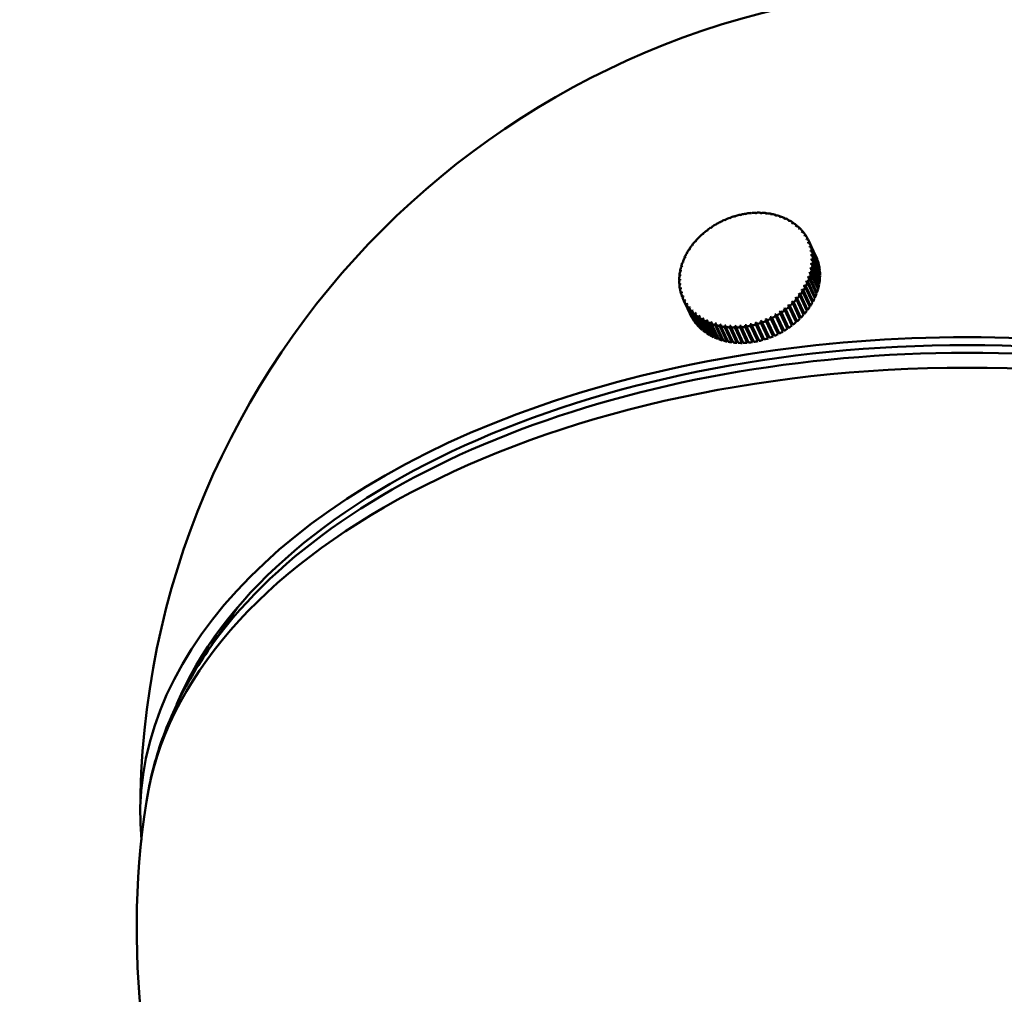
# Model space of a CAD drawing. Header units: millimetres. Extents: x 849 to 4035, y 828 to 3843.
# Tile 91 of 105: x 3538 to 3610, y 1375 to 1445. Entities that reach past the tile are written whole.
import ezdxf

# ---------------------------------------------------------------- set-up
doc = ezdxf.new("R2010")
doc.units = ezdxf.units.MM
doc.header["$LTSCALE"] = 15
doc.layers.add('Widoczne (ISO)', color=7, linetype='Continuous', lineweight=50)
doc.layers.add('Widoczne wąskie (ISO)', color=7, linetype='Continuous', lineweight=50)

msp = doc.modelspace()

# ---------------------------------------------------------------- linework, layer by layer
at = {"layer": 'Widoczne (ISO)'}
for p, q in [((3591.228, 1431.22), (3591.238, 1431.198)), ((3591.605, 1431.243), (3591.616, 1431.219)), ((3591.977, 1431.241), (3591.99, 1431.214)), ((3592.343, 1431.214), (3592.358, 1431.182)), ((3589.1, 1430.59), (3589.093, 1430.606)), ((3589.358, 1430.73), (3589.366, 1430.714)), ((3589.723, 1430.876), (3589.73, 1430.86)), ((3590.094, 1430.998), (3590.102, 1430.982)), ((3590.47, 1431.097), (3590.478, 1431.079)), ((3590.849, 1431.171), (3590.858, 1431.152)), ((3592.7, 1431.161), (3592.717, 1431.124)), ((3593.046, 1431.082), (3593.066, 1431.039)), ((3593.378, 1430.98), (3593.402, 1430.93)), ((3593.696, 1430.853), (3593.719, 1430.802)), ((3593.995, 1430.703), (3594.02, 1430.651)), ((3594.276, 1430.531), (3594.301, 1430.477)), ((3588.105, 1429.974), (3588.096, 1429.992)), ((3588.422, 1430.2), (3588.414, 1430.217)), ((3588.754, 1430.406), (3588.747, 1430.422)), ((3594.536, 1430.338), (3594.562, 1430.281)), ((3594.773, 1430.125), (3594.801, 1430.065)), ((3594.987, 1429.893), (3595.016, 1429.83)), ((3587.265, 1429.194), (3587.254, 1429.219)), ((3587.525, 1429.47), (3587.515, 1429.492)), ((3587.805, 1429.731), (3587.796, 1429.75)), ((3595.175, 1429.643), (3595.206, 1429.578)), ((3595.337, 1429.379), (3595.369, 1429.309)), ((3595.427, 1429.2), (3595.944, 1428.085)), ((3595.471, 1429.1), (3595.989, 1427.984)), ((3586.817, 1428.603), (3586.802, 1428.635)), ((3587.029, 1428.905), (3587.016, 1428.932)), ((3596.019, 1427.911), (3595.501, 1429.026)), ((3595.57, 1428.457), (3595.574, 1428.448)), ((3595.577, 1428.808), (3596.095, 1427.693)), ((3596.117, 1427.617), (3595.6, 1428.732)), ((3595.655, 1428.506), (3596.172, 1427.391)), ((3596.187, 1427.313), (3595.67, 1428.428)), ((3586.338, 1427.643), (3586.315, 1427.692)), ((3586.471, 1427.969), (3586.45, 1428.013)), ((3586.63, 1428.291), (3586.613, 1428.328)), ((3595.608, 1428.17), (3595.623, 1428.138)), ((3595.622, 1427.87), (3595.644, 1427.82)), ((3595.702, 1428.196), (3596.22, 1427.08)), ((3596.228, 1427), (3595.71, 1428.116)), ((3595.721, 1427.878), (3596.238, 1426.763)), ((3596.238, 1426.681), (3595.721, 1427.797)), ((3595.989, 1427.984), (3595.985, 1427.983)), ((3596.095, 1427.693), (3596.084, 1427.689)), ((3586.154, 1426.99), (3586.13, 1427.043)), ((3586.232, 1427.317), (3586.208, 1427.368)), ((3595.494, 1426.93), (3595.535, 1426.841)), ((3595.565, 1427.246), (3595.6, 1427.171)), ((3595.607, 1427.56), (3595.637, 1427.497)), ((3596.17, 1426.033), (3595.653, 1427.148)), ((3595.668, 1427.231), (3596.186, 1426.116)), ((3596.219, 1426.358), (3595.701, 1427.474)), ((3595.709, 1427.556), (3596.227, 1426.441)), ((3596.172, 1427.391), (3596.153, 1427.386)), ((3596.22, 1427.08), (3596.193, 1427.074)), ((3586.088, 1426.337), (3586.062, 1426.394)), ((3586.106, 1426.663), (3586.081, 1426.717)), ((3595.269, 1426.301), (3595.324, 1426.183)), ((3595.369, 1426.259), (3595.887, 1425.144)), ((3595.395, 1426.614), (3595.443, 1426.512)), ((3595.985, 1425.383), (3595.468, 1426.498)), ((3595.497, 1426.581), (3596.015, 1425.465)), ((3596.092, 1425.707), (3595.575, 1426.822)), ((3595.597, 1426.905), (3596.115, 1425.79)), ((3596.227, 1426.441), (3596.183, 1426.437)), ((3596.238, 1426.763), (3596.203, 1426.758)), ((3586.1, 1426.016), (3586.073, 1426.075)), ((3586.142, 1425.7), (3586.113, 1425.763)), ((3594.937, 1425.69), (3595.467, 1424.548)), ((3595.498, 1424.441), (3594.981, 1425.556)), ((3595.031, 1425.633), (3595.549, 1424.518)), ((3595.116, 1425.992), (3595.645, 1424.851)), ((3595.687, 1424.748), (3595.17, 1425.863)), ((3595.214, 1425.943), (3595.731, 1424.827)), ((3595.85, 1425.063), (3595.332, 1426.178)), ((3596.115, 1425.79), (3596.052, 1425.793)), ((3596.186, 1426.116), (3596.132, 1426.115)), ((3586.213, 1425.393), (3586.183, 1425.458)), ((3586.314, 1425.095), (3586.282, 1425.164)), ((3586.356, 1424.991), (3586.874, 1423.875)), ((3586.926, 1423.767), (3586.409, 1424.882)), ((3586.446, 1424.812), (3586.963, 1423.697)), ((3594.255, 1424.843), (3594.786, 1423.699)), ((3594.505, 1425.114), (3595.036, 1423.97)), ((3595.046, 1423.857), (3594.528, 1424.972)), ((3594.591, 1425.044), (3595.109, 1423.928)), ((3594.733, 1425.397), (3595.263, 1424.254)), ((3595.284, 1424.143), (3594.766, 1425.258)), ((3594.823, 1425.333), (3595.341, 1424.218)), ((3595.645, 1424.851), (3595.642, 1424.845)), ((3595.731, 1424.827), (3595.645, 1424.851)), ((3595.887, 1425.144), (3595.805, 1425.16)), ((3596.015, 1425.465), (3595.943, 1425.474)), ((3587.081, 1423.498), (3586.564, 1424.613)), ((3586.607, 1424.547), (3587.125, 1423.432)), ((3587.263, 1423.245), (3586.745, 1424.36)), ((3586.796, 1424.298), (3587.313, 1423.183)), ((3586.842, 1424.384), (3586.837, 1424.394)), ((3587.47, 1423.008), (3586.952, 1424.124)), ((3587.009, 1424.066), (3587.527, 1422.951)), ((3587.048, 1424.146), (3587.032, 1424.18)), ((3593.387, 1424.121), (3593.918, 1422.976)), ((3594.204, 1423.083), (3593.686, 1424.198)), ((3593.694, 1424.345), (3594.225, 1423.2)), ((3593.764, 1424.258), (3594.282, 1423.143)), ((3593.984, 1424.587), (3594.515, 1423.442)), ((3594.504, 1423.325), (3593.987, 1424.44)), ((3594.06, 1424.505), (3594.578, 1423.389)), ((3594.785, 1423.583), (3594.268, 1424.699)), ((3594.336, 1424.767), (3594.854, 1423.652)), ((3595.263, 1424.254), (3595.244, 1424.229)), ((3595.341, 1424.218), (3595.263, 1424.254)), ((3595.467, 1424.548), (3595.456, 1424.532)), ((3595.549, 1424.518), (3595.467, 1424.548)), ((3586.93, 1423.768), (3586.926, 1423.767)), ((3587.092, 1423.504), (3587.081, 1423.498)), ((3587.702, 1422.79), (3587.184, 1423.905)), ((3587.247, 1423.853), (3587.764, 1422.738)), ((3587.277, 1423.926), (3587.254, 1423.976)), ((3587.956, 1422.592), (3587.438, 1423.707)), ((3587.53, 1423.724), (3587.501, 1423.788)), ((3587.506, 1423.66), (3588.024, 1422.544)), ((3588.231, 1422.414), (3587.714, 1423.529)), ((3587.804, 1423.542), (3587.769, 1423.618)), ((3587.787, 1423.488), (3588.305, 1422.372)), ((3588.527, 1422.258), (3588.009, 1423.374)), ((3588.098, 1423.38), (3588.056, 1423.469)), ((3592.461, 1422.242), (3591.93, 1423.388)), ((3592.82, 1422.379), (3592.288, 1423.525)), ((3592.85, 1422.306), (3592.332, 1423.422)), ((3592.424, 1423.461), (3592.942, 1422.346)), ((3593.207, 1422.469), (3592.689, 1423.585)), ((3592.728, 1423.73), (3593.26, 1422.584)), ((3592.779, 1423.63), (3593.296, 1422.514)), ((3593.553, 1422.654), (3593.036, 1423.769)), ((3593.064, 1423.916), (3593.596, 1422.77)), ((3593.122, 1423.819), (3593.639, 1422.704)), ((3593.886, 1422.859), (3593.368, 1423.974)), ((3593.451, 1424.029), (3593.969, 1422.914)), ((3594.515, 1423.442), (3594.469, 1423.401)), ((3594.578, 1423.389), (3594.515, 1423.442)), ((3594.786, 1423.699), (3594.749, 1423.662)), ((3594.854, 1423.652), (3594.786, 1423.699)), ((3595.036, 1423.97), (3595.008, 1423.939)), ((3595.109, 1423.928), (3595.036, 1423.97)), ((3587.279, 1423.256), (3587.263, 1423.245)), ((3587.492, 1423.025), (3587.47, 1423.008)), ((3587.729, 1422.814), (3587.702, 1422.79)), ((3588.087, 1423.338), (3588.605, 1422.222)), ((3588.839, 1422.126), (3588.322, 1423.241)), ((3588.409, 1423.238), (3588.362, 1423.341)), ((3588.404, 1423.211), (3588.922, 1422.096)), ((3589.168, 1422.017), (3588.651, 1423.132)), ((3588.738, 1423.118), (3588.683, 1423.236)), ((3588.737, 1423.108), (3589.254, 1421.993)), ((3589.511, 1421.932), (3588.993, 1423.048)), ((3589.548, 1422.013), (3589.018, 1423.154)), ((3589.082, 1423.03), (3589.6, 1421.915)), ((3589.865, 1421.873), (3589.347, 1422.988)), ((3589.895, 1421.955), (3589.365, 1423.097)), ((3589.439, 1422.977), (3589.957, 1421.862)), ((3590.229, 1421.839), (3589.711, 1422.954)), ((3590.252, 1421.921), (3589.721, 1423.065)), ((3589.805, 1422.949), (3590.323, 1421.834)), ((3590.6, 1421.83), (3590.082, 1422.945)), ((3590.615, 1421.913), (3590.084, 1423.057)), ((3590.178, 1422.947), (3590.695, 1421.832)), ((3590.984, 1421.929), (3590.453, 1423.074)), ((3590.976, 1421.847), (3590.458, 1422.962)), ((3590.555, 1422.971), (3591.072, 1421.855)), ((3591.355, 1421.971), (3590.824, 1423.116)), ((3591.355, 1421.889), (3590.837, 1423.005)), ((3590.934, 1423.02), (3591.451, 1421.904)), ((3591.726, 1422.037), (3591.195, 1423.182)), ((3591.734, 1421.957), (3591.216, 1423.072)), ((3591.313, 1423.094), (3591.83, 1421.978)), ((3592.096, 1422.128), (3591.564, 1423.273)), ((3592.111, 1422.05), (3591.593, 1423.165)), ((3591.689, 1423.192), (3592.206, 1422.077)), ((3592.484, 1422.166), (3591.966, 1423.282)), ((3592.06, 1423.315), (3592.578, 1422.2)), ((3593.596, 1422.77), (3593.52, 1422.726)), ((3593.639, 1422.704), (3593.596, 1422.77)), ((3593.918, 1422.976), (3593.852, 1422.931)), ((3593.969, 1422.914), (3593.918, 1422.976)), ((3594.225, 1423.2), (3594.169, 1423.157)), ((3594.282, 1423.143), (3594.225, 1423.2)), ((3587.987, 1422.623), (3587.956, 1422.592)), ((3588.267, 1422.454), (3588.231, 1422.414)), ((3588.565, 1422.309), (3588.527, 1422.258)), ((3588.879, 1422.187), (3588.839, 1422.126)), ((3589.209, 1422.091), (3589.168, 1422.017)), ((3589.548, 1422.013), (3589.511, 1421.932)), ((3589.555, 1422.012), (3589.548, 1422.013)), ((3589.895, 1421.955), (3589.865, 1421.873)), ((3589.915, 1421.953), (3589.895, 1421.955)), ((3591.036, 1421.934), (3590.984, 1421.929)), ((3591.416, 1421.98), (3591.355, 1421.971)), ((3591.355, 1421.971), (3591.355, 1421.889)), ((3591.796, 1422.052), (3591.726, 1422.037)), ((3591.726, 1422.037), (3591.734, 1421.957)), ((3592.173, 1422.15), (3592.096, 1422.128)), ((3592.096, 1422.128), (3592.111, 1422.05)), ((3592.544, 1422.272), (3592.461, 1422.242)), ((3592.461, 1422.242), (3592.484, 1422.166)), ((3592.909, 1422.417), (3592.82, 1422.379)), ((3592.82, 1422.379), (3592.85, 1422.306)), ((3593.26, 1422.584), (3593.174, 1422.541)), ((3593.296, 1422.514), (3593.26, 1422.584)), ((3590.252, 1421.921), (3590.229, 1421.839)), ((3590.283, 1421.92), (3590.252, 1421.921)), ((3590.615, 1421.913), (3590.6, 1421.83)), ((3590.657, 1421.914), (3590.615, 1421.913)), ((3590.984, 1421.929), (3590.976, 1421.847)), ((3554.174, 1402.752), (3552.004, 1399.587)), ((3550.873, 1397.808), (3550.873, 1398.016))]:
    msp.add_line(p, q, dxfattribs=at)
for centre, radius, start, end in [((3606.873, 1387.76), 59.75, 0, 180), ((3563.939, 1420.713), 60, 171.26342, 255.93375), ((3606.873, 1379.595), 60, 171.26342, 8.73658)]:
    msp.add_arc(centre, radius, start, end, dxfattribs=at)
for centre, major_axis, ratio, start_param, end_param in [((3592.298, 1424.175), (-1.101, 7.166), 0.212018, 0.178104, 0.193641), ((3590.891, 1427.095), (4.535, 2.105), 0.788675, 1.150177, 1.208716), ((3592.202, 1424.163), (-0.629, 7.222), 0.256643, 0.19348, 0.209017), ((3590.871, 1427.138), (-4.461, -2.07), 0.788675, 4.271602, 4.291936), ((3592.298, 1424.172), (-0.629, 7.222), 0.256643, 0.19348, 0.209017), ((3590.891, 1427.095), (4.535, 2.105), 0.788675, 1.071637, 1.130176), ((3592.202, 1424.167), (-0.143, 7.248), 0.299685, 0.212177, 0.227714), ((3590.871, 1427.138), (-4.461, -2.07), 0.788675, 4.193062, 4.213397), ((3592.298, 1424.169), (-0.143, 7.248), 0.299685, 0.212177, 0.227714), ((3590.891, 1427.095), (4.535, 2.105), 0.788675, 0.993097, 1.051636), ((3592.203, 1424.17), (0.357, 7.241), 0.34088, 0.23431, 0.249847), ((3590.871, 1427.138), (-4.461, -2.07), 0.788675, 4.114522, 4.134857), ((3592.297, 1424.165), (0.357, 7.241), 0.34088, 0.23431, 0.249847), ((3590.891, 1427.095), (4.535, 2.105), 0.788675, 0.914557, 0.973097), ((3592.204, 1424.173), (0.871, 7.197), 0.379974, 0.259999, 0.275537), ((3590.871, 1427.138), (-4.461, -2.07), 0.788675, 4.035982, 4.056317), ((3592.296, 1424.162), (0.871, 7.197), 0.379974, 0.259999, 0.275537), ((3590.891, 1427.095), (4.535, 2.105), 0.788675, 0.836017, 0.894557), ((3590.891, 1427.095), (4.535, 2.105), 0.788675, 1.621416, 1.679955), ((3592.205, 1424.145), (-3.261, 6.475), 0.024966, 6.119585, 6.135122), ((3590.871, 1427.138), (-4.461, -2.07), 0.788675, 4.742841, 4.763175), ((3590.891, 1427.095), (4.535, 2.105), 0.788675, 1.542876, 1.601415), ((3592.295, 1424.19), (-3.261, 6.475), 0.024966, 6.119585, 6.135122), ((3592.204, 1424.148), (-2.854, 6.664), 0.023309, 0.148012, 0.163549), ((3590.871, 1427.138), (-4.461, -2.07), 0.788675, 4.664301, 4.684635), ((3590.891, 1427.095), (4.535, 2.105), 0.788675, 1.464336, 1.522875), ((3592.296, 1424.187), (-2.854, 6.664), 0.023309, 0.148012, 0.163549), ((3590.871, 1427.138), (-4.461, -2.07), 0.788675, 4.585761, 4.606096), ((3592.203, 1424.151), (-2.435, 6.829), 0.071439, 0.150956, 0.166494), ((3592.297, 1424.184), (-2.435, 6.829), 0.071439, 0.150956, 0.166494), ((3590.891, 1427.095), (4.535, 2.105), 0.788675, 1.385796, 1.444336), ((3590.871, 1427.138), (-4.461, -2.07), 0.788675, 4.507221, 4.527556), ((3592.202, 1424.154), (-2.003, 6.968), 0.11913, 0.156919, 0.172456), ((3592.298, 1424.181), (-2.003, 6.968), 0.11913, 0.156919, 0.172456), ((3590.891, 1427.095), (4.535, 2.105), 0.788675, 1.307256, 1.365796), ((3592.202, 1424.157), (-1.559, 7.08), 0.166086, 0.165946, 0.181483), ((3590.871, 1427.138), (-4.461, -2.07), 0.788675, 4.428681, 4.449016), ((3592.298, 1424.178), (-1.559, 7.08), 0.166086, 0.165946, 0.181483), ((3590.891, 1427.095), (4.535, 2.105), 0.788675, 1.228716, 1.287256), ((3592.202, 1424.16), (-1.101, 7.166), 0.212018, 0.178104, 0.193641), ((3590.871, 1427.138), (-4.461, -2.07), 0.788675, 4.350142, 4.370476), ((3592.205, 1424.176), (1.399, 7.114), 0.416724, 0.289363, 0.304901), ((3590.871, 1427.138), (-4.461, -2.07), 0.788675, 3.957443, 3.977777), ((3592.295, 1424.159), (1.399, 7.114), 0.416724, 0.289363, 0.304901), ((3590.891, 1427.095), (4.535, 2.105), 0.788675, 0.757478, 0.816017), ((3592.207, 1424.18), (1.937, 6.986), 0.450906, 0.322505, 0.338042), ((3590.871, 1427.138), (-4.461, -2.07), 0.788675, 3.878903, 3.899237), ((3592.293, 1424.156), (1.937, 6.986), 0.450906, 0.322505, 0.338042), ((3590.891, 1427.095), (4.535, 2.105), 0.788675, 0.678938, 0.737477), ((3592.209, 1424.183), (2.484, 6.811), 0.482307, 0.359497, 0.375035), ((3590.871, 1427.138), (-4.461, -2.07), 0.788675, 3.800363, 3.820697), ((3592.291, 1424.153), (2.484, 6.811), 0.482307, 0.359497, 0.375035), ((3590.891, 1427.095), (4.535, 2.105), 0.788675, 0.600398, 0.658937), ((3592.211, 1424.186), (3.035, 6.584), 0.510735, 0.400367, 0.415904), ((3590.871, 1427.138), (-4.461, -2.07), 0.788675, 3.721823, 3.742158), ((3592.289, 1424.15), (-3.035, -6.584), 0.510735, 3.541959, 3.557497), ((3590.891, 1427.095), (4.535, 2.105), 0.788675, 0.521858, 0.580398), ((3592.213, 1424.188), (3.585, 6.301), 0.536014, 0.445071, 0.460609), ((3590.871, 1427.138), (-4.461, -2.07), 0.788675, 3.643283, 3.663618), ((3592.287, 1424.147), (-3.585, -6.301), 0.536014, 3.586664, 3.602201), ((3590.891, 1427.095), (4.535, 2.105), 0.788675, 0.443318, 0.501858), ((3592.216, 1424.191), (4.128, 5.96), 0.557988, 0.49348, 0.509017), ((3590.871, 1427.138), (-4.461, -2.07), 0.788675, 3.564743, 3.585078), ((3592.284, 1424.144), (-4.128, -5.96), 0.557988, 3.635072, 3.650609), ((3590.891, 1427.095), (4.535, 2.105), 0.788675, 0.364778, 0.423318), ((3590.891, 1427.095), (4.535, 2.105), 0.788675, 1.857035, 1.915574), ((3592.211, 1424.138), (-4.413, 5.752), 0.167682, 6.101337, 6.116874), ((3590.871, 1427.138), (-4.461, -2.07), 0.788675, 4.97846, 4.998795), ((3590.891, 1427.095), (4.535, 2.105), 0.788675, 1.778495, 1.837035), ((3592.289, 1424.198), (-4.413, 5.752), 0.167682, 6.101337, 6.116874), ((3592.209, 1424.14), (-4.041, 6.019), 0.120757, 6.11047, 6.126007), ((3590.871, 1427.138), (-4.461, -2.07), 0.788675, 4.89992, 4.920255), ((3590.891, 1427.095), (4.535, 2.105), 0.788675, 1.699955, 1.758495), ((3592.291, 1424.195), (-4.041, 6.019), 0.120757, 6.11047, 6.126007), ((3592.207, 1424.142), (-3.657, 6.26), 0.073087, 6.116537, 6.132074), ((3590.871, 1427.138), (-4.461, -2.07), 0.788675, 4.821381, 4.841715), ((3592.293, 1424.193), (-3.657, 6.26), 0.073087, 6.116537, 6.132074), ((3592.219, 1424.194), (4.655, 5.558), 0.576522, 0.54535, 0.560887), ((3590.871, 1427.138), (4.461, 2.07), 0.788675, 0.344611, 0.364946), ((3592.281, 1424.141), (-4.655, -5.558), 0.576522, 3.686943, 3.70248), ((3590.891, 1427.095), (4.535, 2.105), 0.788675, 0.286239, 0.344778), ((3592.222, 1424.196), (5.156, 5.097), 0.591502, 0.600315, 0.615852), ((3590.871, 1427.138), (4.461, 2.07), 0.788675, 0.266071, 0.286406), ((3592.278, 1424.139), (-5.156, -5.097), 0.591502, 3.741908, 3.757445), ((3590.891, 1427.095), (4.535, 2.105), 0.788675, 0.207699, 0.266238), ((3592.225, 1424.199), (5.622, 4.577), 0.602834, 0.657875, 0.673412), ((3590.871, 1427.138), (4.461, 2.07), 0.788675, 0.187531, 0.207866), ((3592.275, 1424.137), (-5.622, -4.577), 0.602834, 3.799468, 3.815005), ((3590.891, 1427.095), (4.535, 2.105), 0.788675, 0.129159, 0.187698), ((3590.891, 1427.095), (4.535, 2.105), 0.788675, 2.092654, 2.151194), ((3592.219, 1424.132), (-5.454, 4.776), 0.301133, 6.054769, 6.070306), ((3590.871, 1427.138), (-4.461, -2.07), 0.788675, 5.21408, 5.234414), ((3590.891, 1427.095), (4.535, 2.105), 0.788675, 2.014115, 2.072654), ((3592.281, 1424.203), (-5.454, 4.776), 0.301133, 6.054769, 6.070306), ((3592.216, 1424.133), (-5.121, 5.132), 0.258149, 6.073582, 6.089119), ((3590.871, 1427.138), (-4.461, -2.07), 0.788675, 5.13554, 5.155874), ((3590.891, 1427.095), (4.535, 2.105), 0.788675, 1.935575, 1.994114), ((3592.284, 1424.202), (-5.121, 5.132), 0.258149, 6.073582, 6.089119), ((3592.213, 1424.135), (-4.774, 5.456), 0.213574, 6.08907, 6.104607), ((3590.871, 1427.138), (-4.461, -2.07), 0.788675, 5.057, 5.077335), ((3592.287, 1424.2), (-4.774, 5.456), 0.213574, 6.08907, 6.104607), ((3590.871, 1427.138), (4.461, 2.07), 0.788675, 0.108992, 0.129326), ((3592.228, 1424.201), (6.044, 4.004), 0.610451, 0.717402, 0.732939), ((3592.272, 1424.135), (-6.044, -4.004), 0.610451, 3.858995, 3.874532), ((3590.891, 1427.095), (4.535, 2.105), 0.788675, 0.050619, 0.109159), ((3590.871, 1427.138), (4.461, 2.07), 0.788675, 0.030452, 0.050786), ((3592.232, 1424.202), (6.41, 3.386), 0.614303, 0.778163, 0.793701), ((3592.268, 1424.133), (-6.41, -3.386), 0.614303, 3.919756, 3.935293), ((3590.891, 1427.095), (4.535, 2.105), 0.788675, 6.255265, 6.313804), ((3590.871, 1427.138), (4.461, 2.07), 0.788675, 6.235097, 6.255432), ((3592.235, 1424.204), (6.715, 2.732), 0.614368, 0.839354, 0.854891), ((3590.891, 1427.095), (4.535, 2.105), 0.788675, 2.249734, 2.308274), ((3592.272, 1424.207), (-6.345, 3.508), 0.417942, 5.977209, 5.992747), ((3590.871, 1427.138), (-4.461, -2.07), 0.788675, 5.449699, 5.470034), ((3592.225, 1424.129), (-6.069, 3.966), 0.381276, 6.006702, 6.022239), ((3590.871, 1427.138), (-4.461, -2.07), 0.788675, 5.371159, 5.391494), ((3590.891, 1427.095), (4.535, 2.105), 0.788675, 2.171194, 2.229734), ((3592.275, 1424.206), (-6.069, 3.966), 0.381276, 6.006702, 6.022239), ((3592.222, 1424.13), (-5.771, 4.388), 0.34226, 6.032516, 6.048053), ((3590.871, 1427.138), (-4.461, -2.07), 0.788675, 5.292619, 5.312954), ((3592.278, 1424.205), (-5.771, 4.388), 0.34226, 6.032516, 6.048053), ((3592.265, 1424.131), (-6.715, -2.732), 0.614368, 3.980947, 3.996484), ((3590.871, 1427.138), (4.461, 2.07), 0.788675, 6.156557, 6.176892), ((3592.239, 1424.206), (6.953, 2.054), 0.610646, 0.900144, 0.915681), ((3590.891, 1427.095), (4.535, 2.105), 0.788675, 6.176725, 6.235264), ((3592.261, 1424.13), (-6.953, -2.054), 0.610646, 4.041736, 4.057273), ((3590.871, 1427.138), (4.461, 2.07), 0.788675, 6.078018, 6.098352), ((3592.243, 1424.207), (7.121, 1.363), 0.603158, 0.959726, 0.975263), ((3592.258, 1424.128), (-7.121, -1.363), 0.603158, 4.101319, 4.116856), ((3590.891, 1427.095), (4.535, 2.105), 0.788675, 6.098185, 6.156725), ((3590.891, 1427.095), (4.535, 2.105), 0.788675, 6.019645, 6.078185), ((3592.235, 1424.126), (-6.812, 2.481), 0.483334, 5.906811, 5.922348), ((3590.891, 1427.095), (4.535, 2.105), 0.788675, 2.406814, 2.465353), ((3592.265, 1424.209), (-6.812, 2.481), 0.483334, 5.906811, 5.922348), ((3590.871, 1427.138), (-4.461, -2.07), 0.788675, 5.606779, 5.627113), ((3592.232, 1424.127), (-6.594, 3.013), 0.452032, 5.943936, 5.959474), ((3590.891, 1427.095), (4.535, 2.105), 0.788675, 2.328274, 2.386813), ((3592.269, 1424.208), (-6.594, 3.013), 0.452032, 5.943936, 5.959474), ((3590.871, 1427.138), (-4.461, -2.07), 0.788675, 5.528239, 5.548573), ((3592.228, 1424.128), (-6.345, 3.508), 0.417942, 5.977209, 5.992747), ((3590.871, 1427.138), (4.461, 2.07), 0.788675, 5.999478, 6.019812), ((3592.246, 1424.208), (7.219, 0.671), 0.591952, 1.017364, 1.032902), ((3592.254, 1424.127), (-7.219, -0.671), 0.591952, 4.158957, 4.174494), ((3590.871, 1427.138), (4.461, 2.07), 0.788675, 5.920938, 5.941272), ((3592.25, 1424.208), (7.25, -0.01), 0.577096, 1.072428, 1.087965), ((3592.25, 1424.127), (-7.25, 0.01), 0.577096, 4.21402, 4.229558), ((3590.891, 1427.095), (4.535, 2.105), 0.788675, 5.862566, 5.921105), ((3590.891, 1427.095), (4.535, 2.105), 0.788675, 5.941105, 5.999645), ((3591.409, 1425.98), (4.535, 2.105), 0.788675, 6.255265, 6.283185), ((3591.409, 1425.98), (4.535, 2.105), 0.788675, 6.176725, 6.235264), ((3590.891, 1427.095), (4.535, 2.105), 0.788675, 2.642433, 2.700973), ((3592.242, 1424.126), (-7.131, 1.308), 0.536824, 5.820974, 5.836511), ((3590.891, 1427.095), (4.535, 2.105), 0.788675, 2.563893, 2.622433), ((3592.258, 1424.209), (7.131, -1.308), 0.536824, 2.679381, 2.694919), ((3590.871, 1427.138), (-4.461, -2.07), 0.788675, 5.763858, 5.784193), ((3592.239, 1424.126), (-6.993, 1.912), 0.511656, 5.865809, 5.881346), ((3590.891, 1427.095), (4.535, 2.105), 0.788675, 2.485353, 2.543893), ((3592.261, 1424.209), (6.993, -1.912), 0.511656, 2.724216, 2.739753), ((3590.871, 1427.138), (-4.461, -2.07), 0.788675, 5.685319, 5.705653), ((3590.871, 1427.138), (4.461, 2.07), 0.788675, 5.685319, 5.705653), ((3592.261, 1424.209), (6.993, -1.912), 0.511656, 1.217778, 1.233315), ((3590.871, 1427.138), (4.461, 2.07), 0.788675, 5.763858, 5.784193), ((3592.242, 1424.126), (-7.131, 1.308), 0.536824, 4.314536, 4.330073), ((3592.258, 1424.209), (7.131, -1.308), 0.536824, 1.172943, 1.18848), ((3590.891, 1427.095), (-4.535, -2.105), 0.788675, 2.563893, 2.622433), ((3590.871, 1427.138), (4.461, 2.07), 0.788675, 5.842398, 5.862733), ((3592.246, 1424.126), (-7.219, 0.673), 0.558682, 4.266004, 4.281541), ((3592.254, 1424.209), (7.219, -0.673), 0.558682, 1.124411, 1.139948), ((3590.891, 1427.095), (-4.535, -2.105), 0.788675, 2.642433, 2.700973), ((3591.409, 1425.98), (4.535, 2.105), 0.788675, 6.098185, 6.156725), ((3591.409, 1425.98), (4.535, 2.105), 0.788675, 6.019645, 6.078185), ((3591.409, 1425.98), (4.535, 2.105), 0.788675, 5.941105, 5.999645), ((3590.891, 1427.095), (-4.535, -2.105), 0.788675, 5.862566, 5.921105), ((3592.25, 1424.208), (7.25, -0.01), 0.577096, 2.578866, 2.594403), ((3592.25, 1424.127), (-7.25, 0.01), 0.577096, 5.720459, 5.735996), ((3590.891, 1427.095), (-4.535, -2.105), 0.788675, 5.941105, 5.999645), ((3592.246, 1424.126), (-7.219, 0.673), 0.558682, 5.772442, 5.787979), ((3592.254, 1424.209), (7.219, -0.673), 0.558682, 2.63085, 2.646387), ((3590.871, 1427.138), (-4.461, -2.07), 0.788675, 5.920938, 5.941272), ((3590.871, 1427.138), (-4.461, -2.07), 0.788675, 5.842398, 5.862733), ((3590.871, 1427.138), (4.461, 2.07), 0.788675, 5.528239, 5.548573), ((3592.232, 1424.127), (-6.594, 3.013), 0.452032, 4.437498, 4.453035), ((3592.269, 1424.208), (6.594, -3.013), 0.452032, 1.295905, 1.311443), ((3590.891, 1427.095), (-4.535, -2.105), 0.788675, 2.406814, 2.465353), ((3590.871, 1427.138), (4.461, 2.07), 0.788675, 5.606779, 5.627113), ((3592.235, 1424.126), (-6.812, 2.481), 0.483334, 4.400373, 4.41591), ((3592.265, 1424.209), (6.812, -2.481), 0.483334, 1.25878, 1.274317), ((3592.239, 1424.126), (-6.993, 1.912), 0.511656, 4.35937, 4.374908), ((3590.891, 1427.095), (-4.535, -2.105), 0.788675, 2.485353, 2.543893), ((3591.409, 1425.98), (-4.535, -2.105), 0.788675, 2.642433, 2.700973), ((3591.409, 1425.98), (4.535, 2.105), 0.788675, 5.862566, 5.921105), ((3592.246, 1424.208), (7.219, 0.671), 0.591952, 2.523803, 2.53934), ((3592.254, 1424.127), (-7.219, -0.671), 0.591952, 5.665395, 5.680933), ((3590.891, 1427.095), (-4.535, -2.105), 0.788675, 6.019645, 6.078185), ((3592.243, 1424.207), (7.121, 1.363), 0.603158, 2.466164, 2.481701), ((3592.258, 1424.128), (-7.121, -1.363), 0.603158, 5.607757, 5.623294), ((3590.891, 1427.095), (-4.535, -2.105), 0.788675, 6.098185, 6.156725), ((3590.871, 1427.138), (-4.461, -2.07), 0.788675, 5.999478, 6.019812), ((3590.871, 1427.138), (-4.461, -2.07), 0.788675, 6.078018, 6.098352), ((3592.239, 1424.206), (6.953, 2.054), 0.610646, 2.406582, 2.422119), ((3590.871, 1427.138), (-4.461, -2.07), 0.788675, 6.156557, 6.176892), ((3590.891, 1427.095), (-4.535, -2.105), 0.788675, 2.171194, 2.229734), ((3590.871, 1427.138), (4.461, 2.07), 0.788675, 5.371159, 5.391494), ((3592.225, 1424.129), (-6.069, 3.966), 0.381276, 4.500263, 4.515801), ((3592.275, 1424.206), (6.069, -3.966), 0.381276, 1.358671, 1.374208), ((3590.891, 1427.095), (-4.535, -2.105), 0.788675, 2.249734, 2.308274), ((3590.871, 1427.138), (4.461, 2.07), 0.788675, 5.449699, 5.470034), ((3592.228, 1424.128), (-6.345, 3.508), 0.417942, 4.470771, 4.486308), ((3592.272, 1424.207), (6.345, -3.508), 0.417942, 1.329178, 1.344716), ((3590.891, 1427.095), (-4.535, -2.105), 0.788675, 2.328274, 2.386813), ((3591.409, 1425.98), (-4.535, -2.105), 0.788675, 2.485353, 2.543893), ((3591.409, 1425.98), (-4.535, -2.105), 0.788675, 2.563893, 2.622433), ((3592.261, 1424.13), (-6.953, -2.054), 0.610646, 5.548175, 5.563712), ((3590.891, 1427.095), (-4.535, -2.105), 0.788675, 6.176725, 6.235264), ((3592.235, 1424.204), (6.715, 2.732), 0.614368, 2.345792, 2.36133), ((3592.265, 1424.131), (-6.715, -2.732), 0.614368, 5.487385, 5.502922), ((3590.891, 1427.095), (-4.535, -2.105), 0.788675, 6.255265, 6.313804), ((3590.871, 1427.138), (-4.461, -2.07), 0.788675, 6.235097, 6.255432), ((3592.232, 1424.202), (6.41, 3.386), 0.614303, 2.284602, 2.300139), ((3592.268, 1424.133), (-6.41, -3.386), 0.614303, 5.426194, 5.441732), ((3590.891, 1427.095), (-4.535, -2.105), 0.788675, 0.050619, 0.109159), ((3590.871, 1427.138), (-4.461, -2.07), 0.788675, 0.030452, 0.050786), ((3590.871, 1427.138), (4.461, 2.07), 0.788675, 5.13554, 5.155874), ((3592.216, 1424.133), (-5.121, 5.132), 0.258149, 4.567143, 4.58268), ((3592.284, 1424.202), (5.121, -5.132), 0.258149, 1.425551, 1.441088), ((3590.891, 1427.095), (-4.535, -2.105), 0.788675, 2.014115, 2.072654), ((3590.871, 1427.138), (4.461, 2.07), 0.788675, 5.21408, 5.234414), ((3592.219, 1424.132), (-5.454, 4.776), 0.301133, 4.54833, 4.563868), ((3592.281, 1424.203), (5.454, -4.776), 0.301133, 1.406738, 1.422275), ((3590.891, 1427.095), (-4.535, -2.105), 0.788675, 2.092654, 2.151194), ((3590.871, 1427.138), (4.461, 2.07), 0.788675, 5.292619, 5.312954), ((3592.222, 1424.13), (-5.771, 4.388), 0.34226, 4.526077, 4.541615), ((3592.278, 1424.205), (5.771, -4.388), 0.34226, 1.384485, 1.400022), ((3591.409, 1425.98), (-4.535, -2.105), 0.788675, 2.328274, 2.386813), ((3591.409, 1425.98), (-4.535, -2.105), 0.788675, 2.406814, 2.465353), ((3592.228, 1424.201), (6.044, 4.004), 0.610451, 2.22384, 2.239378), ((3592.272, 1424.135), (-6.044, -4.004), 0.610451, 5.365433, 5.38097), ((3590.891, 1427.095), (-4.535, -2.105), 0.788675, 0.129159, 0.187698), ((3590.871, 1427.138), (-4.461, -2.07), 0.788675, 0.108992, 0.129326), ((3592.225, 1424.199), (5.622, 4.577), 0.602834, 2.164313, 2.17985), ((3590.871, 1427.138), (-4.461, -2.07), 0.788675, 0.187531, 0.207866), ((3592.275, 1424.137), (-5.622, -4.577), 0.602834, 5.305906, 5.321443), ((3590.891, 1427.095), (-4.535, -2.105), 0.788675, 0.207699, 0.266238), ((3592.222, 1424.196), (5.156, 5.097), 0.591502, 2.106753, 2.122291), ((3590.871, 1427.138), (-4.461, -2.07), 0.788675, 0.266071, 0.286406), ((3592.278, 1424.139), (-5.156, -5.097), 0.591502, 5.248346, 5.263883), ((3590.891, 1427.095), (-4.535, -2.105), 0.788675, 0.286239, 0.344778), ((3590.871, 1427.138), (4.461, 2.07), 0.788675, 4.89992, 4.920255), ((3592.209, 1424.14), (-4.041, 6.019), 0.120757, 4.604032, 4.619569), ((3592.291, 1424.195), (4.041, -6.019), 0.120757, 1.462439, 1.477976), ((3590.891, 1427.095), (-4.535, -2.105), 0.788675, 1.778495, 1.837035), ((3590.871, 1427.138), (4.461, 2.07), 0.788675, 4.97846, 4.998795), ((3592.211, 1424.138), (-4.413, 5.752), 0.167682, 4.594898, 4.610436), ((3592.289, 1424.198), (4.413, -5.752), 0.167682, 1.453306, 1.468843), ((3590.891, 1427.095), (-4.535, -2.105), 0.788675, 1.857035, 1.915574), ((3590.871, 1427.138), (4.461, 2.07), 0.788675, 5.057, 5.077335), ((3592.213, 1424.135), (-4.774, 5.456), 0.213574, 4.582631, 4.598169), ((3592.287, 1424.2), (4.774, -5.456), 0.213574, 1.441039, 1.456576), ((3590.891, 1427.095), (-4.535, -2.105), 0.788675, 1.935575, 1.994114), ((3591.409, 1425.98), (-4.535, -2.105), 0.788675, 2.092654, 2.151194), ((3591.409, 1425.98), (-4.535, -2.105), 0.788675, 2.171194, 2.229734), ((3591.409, 1425.98), (-4.535, -2.105), 0.788675, 2.249734, 2.308274), ((3606.873, 1387.76), (59.75, 0), 0.57735, 6.229931, 9.478033), ((3591.409, 1425.98), (-4.535, -2.105), 0.788675, 0, 0.030619), ((3591.409, 1425.98), (-4.535, -2.105), 0.788675, 0.050619, 0.109159), ((3591.409, 1425.98), (-4.535, -2.105), 0.788675, 0.129159, 0.187698), ((3592.219, 1424.194), (4.655, 5.558), 0.576522, 2.051788, 2.067326), ((3590.871, 1427.138), (-4.461, -2.07), 0.788675, 0.344611, 0.364946), ((3592.281, 1424.141), (-4.655, -5.558), 0.576522, 5.193381, 5.208918), ((3590.891, 1427.095), (-4.535, -2.105), 0.788675, 0.364778, 0.423318), ((3592.216, 1424.191), (4.128, 5.96), 0.557988, 1.999918, 2.015455), ((3590.871, 1427.138), (4.461, 2.07), 0.788675, 3.564743, 3.585078), ((3592.284, 1424.144), (-4.128, -5.96), 0.557988, 5.141511, 5.157048), ((3590.891, 1427.095), (-4.535, -2.105), 0.788675, 0.443318, 0.501858), ((3592.213, 1424.188), (3.585, 6.301), 0.536014, 1.95151, 1.967047), ((3590.871, 1427.138), (4.461, 2.07), 0.788675, 3.643283, 3.663618), ((3592.287, 1424.147), (-3.585, -6.301), 0.536014, 5.093102, 5.10864), ((3590.891, 1427.095), (-4.535, -2.105), 0.788675, 0.521858, 0.580398), ((3592.211, 1424.186), (3.035, 6.584), 0.510735, 1.906805, 1.922342), ((3590.871, 1427.138), (4.461, 2.07), 0.788675, 3.721823, 3.742158), ((3592.289, 1424.15), (-3.035, -6.584), 0.510735, 5.048398, 5.063935), ((3590.871, 1427.138), (4.461, 2.07), 0.788675, 4.585761, 4.606096), ((3592.203, 1424.151), (-2.435, 6.829), 0.071439, 1.657395, 1.672932), ((3592.297, 1424.184), (2.435, -6.829), 0.071439, 4.798987, 4.814525), ((3590.891, 1427.095), (-4.535, -2.105), 0.788675, 1.464336, 1.522875), ((3590.871, 1427.138), (4.461, 2.07), 0.788675, 4.664301, 4.684635), ((3592.204, 1424.148), (-2.854, 6.664), 0.023309, 1.65445, 1.669988), ((3592.296, 1424.187), (2.854, -6.664), 0.023309, 4.796043, 4.81158), ((3590.891, 1427.095), (-4.535, -2.105), 0.788675, 1.542876, 1.601415), ((3590.871, 1427.138), (4.461, 2.07), 0.788675, 4.742841, 4.763175), ((3592.205, 1424.145), (-3.261, 6.475), 0.024966, 4.613146, 4.628684), ((3592.295, 1424.19), (3.261, -6.475), 0.024966, 1.471554, 1.487091), ((3590.891, 1427.095), (-4.535, -2.105), 0.788675, 1.621416, 1.679955), ((3590.871, 1427.138), (4.461, 2.07), 0.788675, 4.821381, 4.841715), ((3592.207, 1424.142), (-3.657, 6.26), 0.073087, 4.610099, 4.625636), ((3592.293, 1424.193), (3.657, -6.26), 0.073087, 1.468506, 1.484043), ((3590.891, 1427.095), (-4.535, -2.105), 0.788675, 1.699955, 1.758495), ((3591.409, 1425.98), (-4.535, -2.105), 0.788675, 1.935575, 1.994114), ((3591.409, 1425.98), (-4.535, -2.105), 0.788675, 2.014115, 2.072654), ((3591.409, 1425.98), (-4.535, -2.105), 0.788675, 0.207699, 0.266238), ((3591.409, 1425.98), (-4.535, -2.105), 0.788675, 0.286239, 0.344778), ((3591.409, 1425.98), (-4.535, -2.105), 0.788675, 0.364778, 0.423318), ((3590.891, 1427.095), (-4.535, -2.105), 0.788675, 0.600398, 0.658937), ((3592.209, 1424.183), (2.484, 6.811), 0.482307, 1.865936, 1.881473), ((3590.871, 1427.138), (4.461, 2.07), 0.788675, 3.800363, 3.820697), ((3592.291, 1424.153), (-2.484, -6.811), 0.482307, 5.007528, 5.023066), ((3590.891, 1427.095), (-4.535, -2.105), 0.788675, 0.678938, 0.737477), ((3592.207, 1424.18), (1.937, 6.986), 0.450906, 1.828943, 1.84448), ((3590.871, 1427.138), (4.461, 2.07), 0.788675, 3.878903, 3.899237), ((3592.293, 1424.156), (-1.937, -6.986), 0.450906, 4.970536, 4.986073), ((3590.891, 1427.095), (-4.535, -2.105), 0.788675, 0.757478, 0.816017), ((3592.205, 1424.176), (1.399, 7.114), 0.416724, 1.795802, 1.811339), ((3590.871, 1427.138), (4.461, 2.07), 0.788675, 3.957443, 3.977777), ((3592.295, 1424.159), (-1.399, -7.114), 0.416724, 4.937394, 4.952932), ((3590.891, 1427.095), (-4.535, -2.105), 0.788675, 0.836017, 0.894557), ((3592.204, 1424.173), (0.871, 7.197), 0.379974, 1.766438, 1.781975), ((3590.871, 1427.138), (4.461, 2.07), 0.788675, 4.035982, 4.056317), ((3592.296, 1424.162), (-0.871, -7.197), 0.379974, 4.90803, 4.923567), ((3590.891, 1427.095), (-4.535, -2.105), 0.788675, 0.914557, 0.973097), ((3590.871, 1427.138), (4.461, 2.07), 0.788675, 4.114522, 4.134857), ((3592.203, 1424.17), (0.357, 7.241), 0.34088, 1.740748, 1.756285), ((3592.297, 1424.165), (-0.357, -7.241), 0.34088, 4.882341, 4.897878), ((3590.891, 1427.095), (-4.535, -2.105), 0.788675, 0.993097, 1.051636), ((3590.871, 1427.138), (4.461, 2.07), 0.788675, 4.193062, 4.213397), ((3592.202, 1424.167), (-0.143, 7.248), 0.299685, 1.718615, 1.734152), ((3592.298, 1424.169), (0.143, -7.248), 0.299685, 4.860208, 4.875745), ((3590.891, 1427.095), (-4.535, -2.105), 0.788675, 1.071637, 1.130176), ((3590.871, 1427.138), (4.461, 2.07), 0.788675, 4.271602, 4.291936), ((3592.202, 1424.163), (-0.629, 7.222), 0.256643, 1.699918, 1.715456), ((3592.298, 1424.172), (0.629, -7.222), 0.256643, 4.841511, 4.857048), ((3590.891, 1427.095), (-4.535, -2.105), 0.788675, 1.150177, 1.208716), ((3590.871, 1427.138), (4.461, 2.07), 0.788675, 4.350142, 4.370476), ((3592.202, 1424.16), (-1.101, 7.166), 0.212018, 1.684542, 1.70008), ((3592.298, 1424.175), (1.101, -7.166), 0.212018, 4.826135, 4.841672), ((3590.891, 1427.095), (-4.535, -2.105), 0.788675, 1.228716, 1.287256), ((3590.871, 1427.138), (4.461, 2.07), 0.788675, 4.428681, 4.449016), ((3592.202, 1424.157), (-1.559, 7.08), 0.166086, 1.672384, 1.687922), ((3592.298, 1424.178), (1.559, -7.08), 0.166086, 4.813977, 4.829514), ((3590.891, 1427.095), (-4.535, -2.105), 0.788675, 1.307256, 1.365796), ((3590.871, 1427.138), (4.461, 2.07), 0.788675, 4.507221, 4.527556), ((3592.202, 1424.154), (-2.003, 6.968), 0.11913, 1.663357, 1.678895), ((3592.298, 1424.181), (2.003, -6.968), 0.11913, 4.80495, 4.820487), ((3590.891, 1427.095), (-4.535, -2.105), 0.788675, 1.385796, 1.444336), ((3591.409, 1425.98), (-4.535, -2.105), 0.788675, 1.621416, 1.679955), ((3591.409, 1425.98), (-4.535, -2.105), 0.788675, 1.699955, 1.758495), ((3591.409, 1425.98), (-4.535, -2.105), 0.788675, 1.778495, 1.837035), ((3591.409, 1425.98), (-4.535, -2.105), 0.788675, 1.857035, 1.915574), ((3591.409, 1425.98), (-4.535, -2.105), 0.788675, 0.443318, 0.501858), ((3591.409, 1425.98), (-4.535, -2.105), 0.788675, 0.521858, 0.580398), ((3591.409, 1425.98), (-4.535, -2.105), 0.788675, 0.600398, 0.658937), ((3591.409, 1425.98), (-4.535, -2.105), 0.788675, 0.678938, 0.737477), ((3591.409, 1425.98), (-4.535, -2.105), 0.788675, 0.757478, 0.816017), ((3591.409, 1425.98), (-4.535, -2.105), 0.788675, 1.228716, 1.287256), ((3591.409, 1425.98), (-4.535, -2.105), 0.788675, 1.307256, 1.365796), ((3591.409, 1425.98), (-4.535, -2.105), 0.788675, 1.385796, 1.444336), ((3591.409, 1425.98), (-4.535, -2.105), 0.788675, 1.464336, 1.522875), ((3591.409, 1425.98), (-4.535, -2.105), 0.788675, 1.542876, 1.601415), ((3606.873, 1387.76), (-58.75, 0), 0.57735, 3.3797, 6.045078), ((3591.409, 1425.98), (-4.535, -2.105), 0.788675, 0.836017, 0.894557), ((3591.409, 1425.98), (-4.535, -2.105), 0.788675, 0.914557, 0.973097), ((3591.409, 1425.98), (-4.535, -2.105), 0.788675, 0.993097, 1.051636), ((3591.409, 1425.98), (-4.535, -2.105), 0.788675, 1.071637, 1.130176), ((3591.409, 1425.98), (-4.535, -2.105), 0.788675, 1.150177, 1.208716)]:
    msp.add_ellipse(centre, major_axis=major_axis, ratio=ratio, start_param=start_param, end_param=end_param, dxfattribs=at)
msp.add_open_spline([(3547.57, 1388.708), (3547.687, 1389.474), (3547.843, 1390.235), (3548.227, 1391.743), (3548.456, 1392.49), (3548.985, 1393.966), (3549.284, 1394.695), (3549.95, 1396.132), (3550.317, 1396.84), (3551.114, 1398.232), (3551.544, 1398.916), (3552.004, 1399.587)], degree=3, knots=[3.4918846, 3.4918846, 3.4918846, 3.4918846, 3.5495591, 3.5495591, 3.6072336, 3.6072336, 3.6649081, 3.6649081, 3.7225825, 3.7225825, 3.780257, 3.780257, 3.780257, 3.780257], dxfattribs=at)
at = {"layer": 'Widoczne wąskie (ISO)'}
for centre, major_axis, start_param, end_param in [((3563.939, 1426.788), (-59.537, 0), 4.017379, 6.194693), ((3606.873, 1387.049), (59.011, 0), 0.376865, 2.764728), ((3606.873, 1385.671), (-59.537, 0), 3.230085, 6.194693), ((3606.873, 1392.771), (-56, 0), 6.033483, 6.057249)]:
    msp.add_ellipse(centre, major_axis=major_axis, ratio=0.57735, start_param=start_param, end_param=end_param, dxfattribs=at)

doc.saveas('drawing.dxf')
